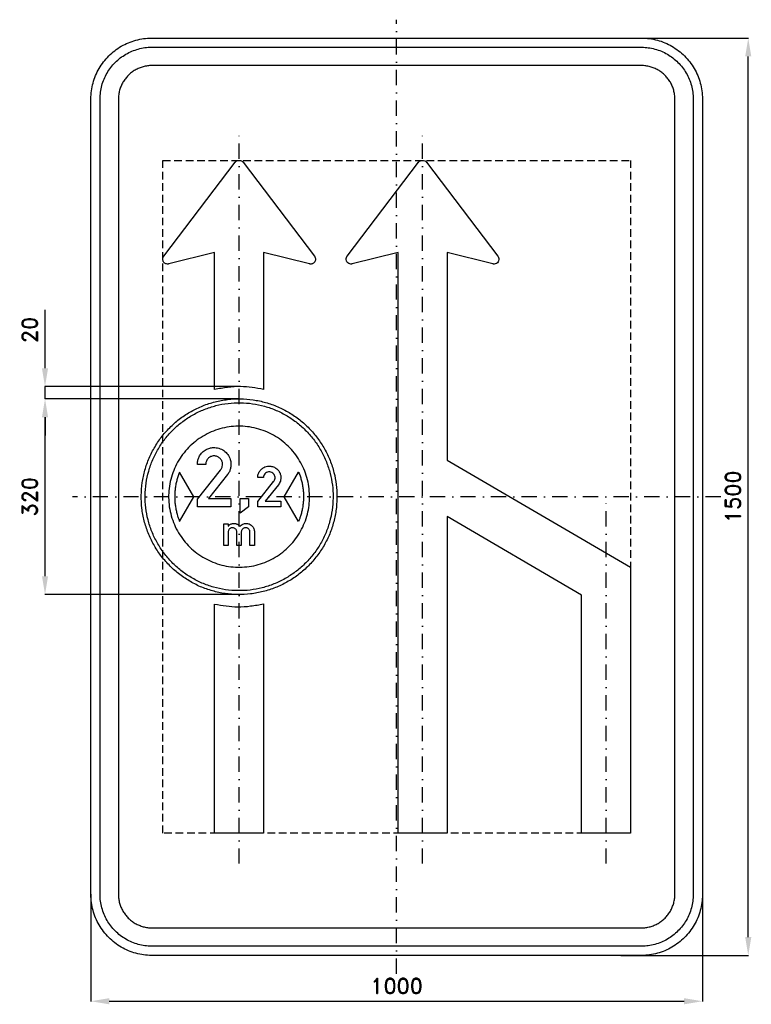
# Model space of a CAD drawing. Header units: millimetres. Extents: x -616 to 580, y -830 to 780.
import ezdxf

# ---------------------------------------------------------------- set-up
doc = ezdxf.new("R2010")
doc.units = ezdxf.units.MM
doc.header["$LTSCALE"] = 5
doc.linetypes.add('ČERCHOVANÁX2', pattern=[2, 1, -0.5, 0, -0.5])
doc.linetypes.add('ČÁRKOVANÁX2', pattern=[1.5, 1, -0.5])
doc.layers.add('Kóty', color=2, linetype='Continuous')
doc.layers.add('Značka', color=7, linetype='Continuous')
doc.styles.get("Standard").update_dxf_attribs({"font": 'romand.shx', "height": 25})
doc.dimstyles.get("Standard").update_dxf_attribs({"dimtxt": 25, "dimasz": 30, "dimexe": 0.18, "dimexo": 0.0625, "dimgap": 12.5, "dimtad": 1, "dimdec": 0, "dimzin": 0, "dimdsep": 46, "dimtxsty": 'Standard', "dimcen": 0.09, "dimadec": 0, "dimazin": 0, "dimtfac": 1, "dimtdec": 0, "dimtofl": 0, "dimtmove": 0, "dimatfit": 3, "dimfxl": 1, "dimtolj": 1, "dimtzin": 0, "dimarcsym": 0})

# ---------------------------------------------------------------- blocks, each defined once
blk = doc.blocks.new('*D0')
at = {"layer": 'Defpoints', "color": 0, "transparency": 16777216}
for p in [(-575, 160), (-258.5, 160), (-256.7, -160)]:
    blk.add_point(p, dxfattribs=at)
at = {"layer": 'Kóty', "color": 0, "lineweight": -2, "transparency": 16777216}
for p, q in [((-258.6, 160), (-575.2, 160)), ((-575, -130), (-575, 130)), ((-256.7, -160), (-575.2, -160))]:
    blk.add_line(p, q, dxfattribs=at)
at = {"layer": 'Kóty', "color": 0, "transparency": 16777216}
for points in [[(-580, 130), (-570, 130), (-575, 160)], [(-580, -130), (-570, -130), (-575, -160)]]:
    blk.add_solid(points, dxfattribs=at)
at = {"layer": 'Kóty', "color": 0, "transparency": 16777216, "insert": (-600, 0), "char_height": 25, "attachment_point": 5, "rotation": 90}
blk.add_mtext('\\A1;320', dxfattribs=at)
blk = doc.blocks.new('*D1')
at = {"layer": 'Defpoints', "color": 0, "transparency": 16777216}
for p in [(-575, 180), (-257.6, 180), (-258.5, 160)]:
    blk.add_point(p, dxfattribs=at)
at = {"layer": 'Kóty', "color": 0, "lineweight": -2, "transparency": 16777216}
for p, q in [((-575, 210), (-575, 305.5)), ((-257.7, 180), (-575.2, 180)), ((-258.6, 160), (-575.2, 160)), ((-575, 130), (-575, 100))]:
    blk.add_line(p, q, dxfattribs=at)
at = {"layer": 'Kóty', "color": 0, "transparency": 16777216}
for points in [[(-580, 210), (-570, 210), (-575, 180)], [(-580, 130), (-570, 130), (-575, 160)]]:
    blk.add_solid(points, dxfattribs=at)
at = {"layer": 'Kóty', "color": 0, "transparency": 16777216, "insert": (-600, 272.7), "char_height": 25, "attachment_point": 5, "rotation": 90}
blk.add_mtext('\\A1;20', dxfattribs=at)
blk = doc.blocks.new('*D2')
at = {"layer": 'Defpoints', "color": 0, "transparency": 16777216}
for p in [(-500, -650), (500, -650), (500, -825)]:
    blk.add_point(p, dxfattribs=at)
at = {"layer": 'Kóty', "color": 0, "lineweight": -2, "transparency": 16777216}
for p, q in [((-500, -650.0625), (-500, -825.18)), ((500, -650.0625), (500, -825.18)), ((-470, -825), (470, -825))]:
    blk.add_line(p, q, dxfattribs=at)
at = {"layer": 'Kóty', "color": 0, "transparency": 16777216}
for points in [[(-470, -820), (-470, -830), (-500, -825)], [(470, -820), (470, -830), (500, -825)]]:
    blk.add_solid(points, dxfattribs=at)
at = {"layer": 'Kóty', "color": 0, "transparency": 16777216, "insert": (0, -800), "char_height": 25, "attachment_point": 5}
blk.add_mtext('\\A1;1000', dxfattribs=at)
blk = doc.blocks.new('*D3')
at = {"layer": 'Defpoints', "color": 0, "transparency": 16777216}
for p in [(400, 750), (575, 750), (366.7, -750)]:
    blk.add_point(p, dxfattribs=at)
at = {"layer": 'Kóty', "color": 0, "lineweight": -2, "transparency": 16777216}
for p, q in [((400.1, 750), (575.2, 750)), ((575, -720), (575, 720)), ((366.8, -750), (575.2, -750))]:
    blk.add_line(p, q, dxfattribs=at)
at = {"layer": 'Kóty', "color": 0, "transparency": 16777216}
for points in [[(570, 720), (580, 720), (575, 750)], [(570, -720), (580, -720), (575, -750)]]:
    blk.add_solid(points, dxfattribs=at)
at = {"layer": 'Kóty', "color": 0, "transparency": 16777216, "insert": (550, 0), "char_height": 25, "attachment_point": 5, "rotation": 90}
blk.add_mtext('\\A1;1500', dxfattribs=at)

msp = doc.modelspace()

# ---------------------------------------------------------------- linework, layer by layer
at = {"layer": 'Kóty'}
msp.add_lwpolyline([(-575, 160), (-575, 180)], dxfattribs=at)
at = {"layer": 'Značka', "color": 6, "linetype": 'ČERCHOVANÁX2', "ltscale": 5}
for points in [[(0, -780), (0, 780)], [(-257.6, -600), (-257.6, 600)], [(42.4, -600), (42.4, 600)], [(530, 0), (-530, 0)], [(342.4, -600), (342.4, 0)]]:
    msp.add_lwpolyline(points, dxfattribs=at)
at = {"layer": 'Značka', "color": 5}
for points in [[(-400, -750), (-400.4, -750), (-400.8, -750, -0.03218), (-413.7, -749.1, -0.035443), (-426.4, -746.5, -0.036267), (-438.7, -742.3, -0.03442), (-450.2, -736.5, -0.033722), (-461, -729.3, -0.034085), (-470.7, -720.7, -0.034209), (-479.3, -711, -0.034229), (-486.5, -700.2, -0.034044), (-492.3, -688.7, -0.033412), (-496.5, -676.4, -0.034127), (-499.1, -663.7, -0.036745), (-500, -650.8), (-500, -650.4), (-500, -650), (-500, 650), (-500, 650.4), (-500, 650.8, -0.03218), (-499.1, 663.7, -0.035441), (-496.5, 676.4, -0.03627), (-492.3, 688.7, -0.034417), (-486.5, 700.2, -0.033719), (-479.3, 711, -0.034078), (-470.7, 720.7, -0.034208), (-461, 729.3, -0.034227), (-450.2, 736.5, -0.034051), (-438.7, 742.3, -0.033416), (-426.4, 746.5, -0.034129), (-413.7, 749.1, -0.036746), (-400.8, 750), (-400.4, 750), (-400, 750), (400, 750), (400.4, 750), (400.8, 750, -0.032179), (413.7, 749.1, -0.035451), (426.4, 746.5, -0.036282), (438.7, 742.3, -0.034425), (450.2, 736.5, -0.033731), (461, 729.3, -0.034081), (470.7, 720.7, -0.034214), (479.3, 711, -0.034229), (486.5, 700.2, -0.034034), (492.3, 688.6, -0.033411), (496.5, 676.4, -0.034122), (499.1, 663.7, -0.036741), (500, 650.8), (500, 650.4), (500, 650), (500, -650), (500, -650.4), (500, -650.8, -0.032179), (499.1, -663.7, -0.035442), (496.5, -676.4, -0.036264), (492.3, -688.7, -0.034415), (486.5, -700.2, -0.033719), (479.3, -711, -0.034086), (470.7, -720.7, -0.034205), (461, -729.3, -0.03423), (450.2, -736.5, -0.034046), (438.7, -742.3, -0.033413), (426.4, -746.5, -0.034127), (413.7, -749.1, -0.036745), (400.8, -750), (400.4, -750), (400, -750), (-400, -750)], [(-400, -735), (-400.3, -735), (-400.7, -735, -0.03218), (-411.6, -734.2, -0.035443), (-422.4, -732, -0.036267), (-432.9, -728.5, -0.03442), (-442.7, -723.5, -0.033721), (-451.9, -717.4, -0.034085), (-460.1, -710.1, -0.034209), (-467.4, -701.9, -0.034229), (-473.5, -692.7, -0.034045), (-478.4, -682.9, -0.033412), (-482, -672.4, -0.034127), (-484.3, -661.6, -0.036745), (-485, -650.7), (-485, -650.3), (-485, -650), (-485, 650), (-485, 650.3), (-485, 650.7, -0.032181), (-484.2, 661.6, -0.035444), (-482, 672.4, -0.036267), (-478.5, 682.9, -0.034419), (-473.5, 692.7, -0.033711), (-467.4, 701.9, -0.034078), (-460.1, 710.1, -0.034195), (-451.9, 717.4, -0.034219), (-442.7, 723.5, -0.034051), (-432.9, 728.4, -0.033409), (-422.4, 732, -0.034121), (-411.6, 734.3, -0.036745), (-400.7, 735), (-400.3, 735), (-400, 735), (400, 735), (400.3, 735), (400.7, 735, -0.032174), (411.6, 734.2, -0.03544), (422.4, 732, -0.036261), (432.9, 728.5, -0.03443), (442.7, 723.5, -0.033731), (451.9, 717.4, -0.03408), (460.1, 710.1, -0.034212), (467.4, 701.9, -0.03423), (473.5, 692.7, -0.034037), (478.4, 682.9, -0.033418), (482, 672.4, -0.034127), (484.3, 661.6, -0.036751), (485, 650.7), (485, 650.3), (485, 650), (485, -650), (485, -650.3), (485, -650.7, -0.032185), (484.2, -661.6, -0.03545), (482, -672.4, -0.036271), (478.5, -682.9, -0.034419), (473.5, -692.7, -0.033715), (467.4, -701.9, -0.034083), (460.1, -710.1, -0.034209), (451.9, -717.4, -0.034231), (442.7, -723.5, -0.034042), (432.9, -728.4, -0.033411), (422.4, -732, -0.034127), (411.6, -734.3, -0.036745), (400.7, -735), (400.3, -735), (400, -735), (-400, -735)], [(-400, -705), (400, -705), (400.2, -705), (400.4, -705, 0.03218), (407.5, -704.5, 0.035442), (414.5, -703.1, 0.036265), (421.3, -700.8, 0.034422), (427.6, -697.6, 0.033717), (433.6, -693.6, 0.034088), (438.9, -688.9, 0.034212), (443.6, -683.6, 0.034229), (447.6, -677.6, 0.034042), (450.7, -671.3, 0.033412), (453.1, -664.5, 0.034125), (454.5, -657.5, 0.036743), (455, -650.4), (455, -650.2), (455, -650), (455, 650), (455, 650.2), (455, 650.4, 0.032187), (454.5, 657.5, 0.035442), (453.1, 664.5, 0.036278), (450.8, 671.3, 0.034421), (447.6, 677.6, 0.033718), (443.6, 683.5, 0.034078), (438.9, 688.9, 0.034199), (433.6, 693.6, 0.034236), (427.6, 697.6, 0.03403), (421.3, 700.8, 0.033395), (414.5, 703, 0.034109), (407.5, 704.5, 0.036744), (400.4, 705), (400.2, 705), (400, 705), (-400, 705), (-400.2, 705), (-400.4, 705, 0.032171), (-407.5, 704.5, 0.035429), (-414.5, 703, 0.036266), (-421.3, 700.8, 0.034431), (-427.6, 697.6, 0.033735), (-433.6, 693.6, 0.034079), (-438.9, 688.9, 0.034224), (-443.6, 683.5, 0.034235), (-447.6, 677.6, 0.03404), (-450.7, 671.3, 0.033409), (-453.1, 664.5, 0.034125), (-454.5, 657.5, 0.036745), (-455, 650.4), (-455, 650.2), (-455, 650), (-455, -650), (-455, -650.2), (-455, -650.4, 0.03218), (-454.5, -657.5, 0.035443), (-453.1, -664.5, 0.036267), (-450.8, -671.3, 0.034421), (-447.6, -677.6, 0.033721), (-443.6, -683.6, 0.034084), (-438.9, -688.9, 0.034208), (-433.6, -693.6, 0.03423), (-427.6, -697.6, 0.034044), (-421.3, -700.7, 0.033412), (-414.5, -703.1, 0.034127), (-407.5, -704.5, 0.036745), (-400.4, -705), (-400.2, -705), (-400, -705)], [(-297.6, 175.4), (-297.6, 375.2), (-297.6, 399.2), (-372.6, 380.7), (-373, 380.6), (-373.3, 380.5), (-374.9, 380.4), (-376.5, 380.7, -0.065465), (-378.3, 381.4, -0.065421), (-379.9, 382.5, -0.065363), (-381.2, 384, -0.065228), (-382, 385.8, -0.064844), (-382.5, 387.7, -0.063649), (-382.4, 389.7, -0.052672), (-382, 391.2, -0.057456), (-381.3, 392.6), (-381.1, 392.9), (-380.9, 393.3), (-264, 546.8), (-263.7, 547.1), (-263.5, 547.4), (-262.4, 548.4), (-261.2, 549.2, -0.061119), (-259.4, 549.8, -0.061407), (-257.6, 550, -0.06103), (-255.8, 549.8, -0.059467), (-254, 549.2), (-252.8, 548.4), (-251.7, 547.4), (-251.5, 547.1), (-251.2, 546.8), (-134.3, 393.3), (-134.1, 392.9), (-133.9, 392.6, -0.052516), (-133.2, 391.2, -0.052637), (-132.8, 389.7, -0.065486), (-132.7, 387.7, -0.065449), (-133.2, 385.8, -0.065348), (-134, 384, -0.065217), (-135.3, 382.5, -0.064869), (-136.9, 381.4, -0.063696), (-138.7, 380.7, -0.052701), (-140.3, 380.4, -0.05745), (-141.9, 380.5), (-142.2, 380.6), (-142.6, 380.7), (-217.6, 399.2), (-217.6, 375.2), (-217.6, 175.5, 0.009798), (-236.4, 178.5, 0.029937), (-255.2, 180, 0.033668), (-276.4, 178.7, 0.010996), (-297.6, 175.4)], [(82.4, 60), (382.4, -115), (382.4, -550), (302.4, -550), (302.4, -161), (82.4, -32.6), (82.4, -550), (2.4, -550), (2.4, 375.2), (2.4, 399.2), (-72.6, 380.7), (-73, 380.6), (-73.3, 380.5), (-74.9, 380.4), (-76.5, 380.7), (-78.3, 381.4), (-79.9, 382.5), (-81.2, 384), (-82, 385.8), (-82.5, 387.7), (-82.4, 389.7), (-82, 391.2), (-81.3, 392.6), (-81.1, 392.9), (-80.9, 393.3), (36, 546.8), (36.3, 547.1), (36.5, 547.4), (37.6, 548.4), (38.8, 549.2), (40.6, 549.8), (42.4, 550, -0.06102), (44.2, 549.8), (45.9, 549.2), (47.2, 548.4), (48.3, 547.4), (48.5, 547.1), (48.8, 546.8), (165.6, 393.3), (165.9, 392.9), (166.1, 392.6), (166.8, 391.2), (167.2, 389.7), (167.3, 387.7), (166.8, 385.8), (166, 384), (164.7, 382.5), (163.1, 381.4), (161.3, 380.7), (159.7, 380.4, -0.057454), (158.1, 380.5), (157.7, 380.6), (157.4, 380.7), (82.4, 399.2), (82.4, 375.2), (82.4, 60)], [(-97.6, 0), (-97.6, -1), (-97.6, -2.1, -0.032167), (-99.2, -23, -0.035724), (-103.6, -43.4, -0.036665), (-110.5, -63.2, -0.034754), (-120.1, -81.8, -0.034041), (-131.9, -99.1, -0.034453), (-146, -114.6, -0.034558), (-161.8, -128.3, -0.034425), (-179.4, -139.6, -0.034389), (-198.3, -148.7, -0.034419), (-218.2, -155.1, -0.034423), (-238.8, -159, -0.034419), (-259.7, -160, -0.03442), (-280.6, -158.4, -0.034415), (-301, -154, -0.034416), (-320.8, -147.1, -0.034419), (-339.4, -137.5, -0.034419), (-356.7, -125.7, -0.034414), (-372.2, -111.6, -0.034419), (-385.9, -95.8, -0.034418), (-397.2, -78.2, -0.034418), (-406.3, -59.3, -0.034417), (-412.7, -39.4, -0.034417), (-416.6, -18.8, -0.034417), (-417.6, 2.1, -0.034416), (-416, 23, -0.034416), (-411.6, 43.4, -0.034416), (-404.7, 63.2, -0.034417), (-395.1, 81.8, -0.034415), (-383.3, 99.1, -0.034417), (-369.2, 114.6, -0.034413), (-353.4, 128.3, -0.034415), (-335.8, 139.6, -0.034417), (-316.9, 148.7, -0.034413), (-297, 155.1, -0.034414), (-276.4, 159, -0.034419), (-255.5, 160, -0.034417), (-234.6, 158.4, -0.034417), (-214.2, 154, -0.034416), (-194.4, 147.1, -0.034415), (-175.8, 137.5, -0.034422), (-158.5, 125.7, -0.034407), (-143, 111.6, -0.034413), (-129.3, 95.8, -0.034487), (-118, 78.2, -0.034418), (-108.9, 59.3, -0.034075), (-102.5, 39.4, -0.032789), (-98.7, 19.8, -0.034263), (-97.6, 0)], [(-325.8, -16.6), (-325.8, -3.8), (-288.2, 43.6, 0.004071), (-287.7, 44.3, 0.012139), (-287.1, 45, 0.08299), (-285.1, 49.3, 0.094408), (-284.7, 54, 0.092134), (-285.6, 58.2, 0.08404), (-288.1, 61.9, 0.098137), (-292.3, 65.3, 0.106051), (-297.5, 66.6, 0.106168), (-302.8, 66, 0.099954), (-307.4, 63.3, 0.083722), (-310.2, 59.9, 0.091648), (-311.8, 55.9, 0.026146), (-312, 54.4, 0.008682), (-312.1, 52.9), (-325.8, 52.9, -0.003377), (-325.8, 54.2, -0.010131), (-325.7, 55.5, -0.059422), (-324.6, 61.3, -0.058235), (-322.1, 66.7, -0.072151), (-317.6, 72.6, -0.072222), (-311.5, 77, -0.061479), (-305.7, 79.4, -0.059941), (-299.5, 80.3, -0.083063), (-290.6, 79.2, -0.087047), (-282.5, 75.3, -0.087765), (-276.1, 69.1, -0.087799), (-272.1, 61.1, -0.068484), (-270.9, 54.2, -0.062422), (-271.5, 47.3, -0.05069), (-273, 42.1, -0.061844), (-275.6, 37.5, -0.008353), (-276.1, 36.8, -0.002783), (-276.6, 36.1), (-307.9, -2.9), (-270.9, -2.9), (-270.9, -16.6), (-325.8, -16.6)], [(-227.1, -16.6), (-227.1, -7.8), (-201.2, 24.8, 0.004071), (-200.9, 25.2, 0.012139), (-200.5, 25.7, 0.08299), (-199.1, 28.7, 0.094408), (-198.8, 31.9, 0.092134), (-199.5, 34.8, 0.08404), (-201.1, 37.4, 0.098137), (-204.1, 39.7, 0.106051), (-207.6, 40.6, 0.106168), (-211.2, 40.2, 0.099954), (-214.4, 38.3, 0.083722), (-216.4, 36, 0.091648), (-217.5, 33.2, 0.026146), (-217.6, 32.2, 0.008682), (-217.7, 31.2), (-227.1, 31.2, -0.003377), (-227.1, 32.1, -0.010131), (-227, 33, -0.059422), (-226.3, 36.9, -0.058235), (-224.6, 40.7, -0.072151), (-221.4, 44.7, -0.072222), (-217.3, 47.7, -0.061479), (-213.3, 49.4, -0.059941), (-209, 50, -0.083063), (-202.9, 49.3, -0.087047), (-197.3, 46.6, -0.087765), (-192.9, 42.3, -0.087799), (-190.2, 36.8, -0.068484), (-189.3, 32.1, -0.062422), (-189.7, 27.3, -0.05069), (-190.8, 23.8, -0.061844), (-192.6, 20.6, -0.008353), (-192.9, 20.1, -0.002783), (-193.3, 19.6), (-214.8, -7.2), (-189.4, -7.2), (-189.4, -16.6), (-227.1, -16.6)], [(-354.9, -40.3), (-331.5, 0), (-354.9, 40.3), (-354.9, 40.3), (-355, 40.2), (-355.1, 39.9), (-355.2, 39.7), (-355.3, 39.4), (-355.4, 39, 0.008432), (-356.7, 35.8, 0.010125), (-357.8, 32.5, 0.00959), (-358.8, 29.2, 0.006814), (-359.6, 25.9, 0.006628), (-360.5, 22.6, 0.009052), (-361.2, 19.2, 0.009799), (-361.7, 15.8, 0.008881), (-362.2, 12.4, 0.008862), (-362.6, 9, 0.009741), (-362.8, 5.5, 0.009043), (-362.9, 2.1, 0.00676), (-362.9, -1.4, 0.006759), (-362.8, -4.8, 0.009036), (-362.6, -8.3, 0.009751), (-362.3, -11.7, 0.008889), (-361.8, -15.1, 0.008889), (-361.3, -18.5, 0.00976), (-360.6, -21.9, 0.00904), (-359.8, -25.2, 0.006692), (-358.9, -28.6), (-358.1, -31.6, 0.007987), (-357.1, -34.5), (-356.3, -36.9), (-355.4, -39.2), (-355.1, -39.7), (-354.9, -40.3)], [(-160.3, -40.3), (-183.7, 0), (-160.3, 40.3), (-160.3, 40.3), (-160.2, 40.2), (-160.1, 39.9), (-160, 39.7), (-159.9, 39.4), (-159.8, 39, -0.00844), (-158.5, 35.8, -0.010117), (-157.4, 32.5, -0.009599), (-156.4, 29.2, -0.006818), (-155.6, 25.9, -0.006637), (-154.7, 22.6, -0.009043), (-154, 19.2, -0.009799), (-153.5, 15.8, -0.008886), (-153, 12.4, -0.008866), (-152.6, 9, -0.00975), (-152.4, 5.5, -0.009048), (-152.3, 2.1, -0.006756), (-152.3, -1.4, -0.00675), (-152.4, -4.8, -0.009041), (-152.6, -8.3, -0.009742), (-152.9, -11.7, -0.008884), (-153.4, -15.1, -0.008876), (-153.9, -18.5, -0.009756), (-154.6, -21.9, -0.009031), (-155.4, -25.2, -0.0067), (-156.3, -28.6, -0.005985), (-157.1, -31.6, -0.007982), (-158.1, -34.5, -0.007199), (-158.9, -36.9, -0.007216), (-159.8, -39.2), (-160.1, -39.7), (-160.3, -40.3)], [(-282.6, -79.7), (-282.6, -44.1), (-275.4, -44.1), (-275.4, -48.1, -0.003192), (-275, -47.7, -0.009567), (-274.6, -47.2, -0.0538), (-272.7, -45.6, -0.054629), (-270.4, -44.5, -0.049773), (-268.3, -43.9, -0.049909), (-266.1, -43.7, -0.044596), (-264.1, -43.8, -0.045347), (-262.2, -44.3, -0.041532), (-260.4, -45.1, -0.034771), (-258.8, -46.2, -0.023454), (-257.9, -46.9, -0.033511), (-257.1, -47.7, -0.015001), (-256.7, -48.1), (-256.3, -48.6, -0.003807), (-255.9, -48.1, -0.011411), (-255.5, -47.6, -0.072056), (-252.8, -45.5, -0.066461), (-249.7, -44.2, -0.035519), (-247.9, -43.8, -0.035837), (-246.1, -43.7, -0.050519), (-243.6, -43.9, -0.049652), (-241.1, -44.6, -0.068284), (-238, -46.3, -0.073295), (-235.5, -48.7, -0.056851), (-234, -51.1, -0.048832), (-233.1, -53.7, -0.019163), (-232.8, -54.6, -0.025008), (-232.7, -55.6, -0.009364), (-232.6, -56), (-232.6, -56.5), (-232.6, -79.7), (-239.8, -79.7), (-239.8, -57.9), (-239.8, -57.6), (-239.8, -57.4, 0.050214), (-240, -56, 0.050892), (-240.5, -54.8, 0.067722), (-241.5, -53.3, 0.066947), (-242.8, -52.1, 0.073523), (-244.6, -51.1, 0.074318), (-246.6, -50.8, 0.080744), (-248.8, -51, 0.08067), (-250.8, -51.9, 0.070504), (-252.2, -53.1, 0.07539), (-253.2, -54.6, 0.050747), (-253.7, -55.9, 0.032977), (-254, -57.2), (-254, -57.4), (-254, -57.6), (-254, -79.7), (-261.2, -79.7), (-261.2, -57.8), (-261.2, -57.5, 0.009724), (-261.2, -57.2, 0.073755), (-261.6, -55.4, 0.069017), (-262.5, -53.8, 0.074723), (-263.9, -52.3, 0.073776), (-265.6, -51.3, 0.089058), (-268.1, -50.8, 0.093654), (-270.6, -51.1, 0.073311), (-272.3, -51.9, 0.071137), (-273.7, -53.2, 0.077006), (-274.8, -54.9, 0.077985), (-275.4, -57, 0.008047), (-275.4, -57.2), (-275.4, -57.5), (-275.4, -79.7), (-282.6, -79.7)], [(-297.6, -175.5, 0.009804), (-278.8, -178.5, 0.02994), (-260, -180, 0.033665), (-238.8, -178.7, 0.010996), (-217.6, -175.4), (-217.6, -550), (-297.6, -550), (-297.6, -175.5)]]:
    msp.add_lwpolyline(points, format="xyb", dxfattribs=at)
at = {"layer": 'Značka', "color": 6, "linetype": 'ČÁRKOVANÁX2', "ltscale": 2.5}
msp.add_lwpolyline([(-382.4, -550), (-382.4, 550), (382.4, 550), (382.4, -550), (-382.4, -550)], dxfattribs=at)
at = {"layer": 'Značka', "color": 1}
for points in [[(-104, 0), (-104, -1), (-104, -2, -0.032167), (-105.5, -22, -0.035725), (-109.8, -41.7, -0.036666), (-116.4, -60.7, -0.034753), (-125.6, -78.5, -0.034039), (-136.9, -95.1, -0.034455), (-150.4, -110, -0.034559), (-165.7, -123.1, -0.034428), (-182.5, -134, -0.034388), (-200.7, -142.7, -0.034416), (-219.8, -148.9, -0.034423), (-239.5, -152.6, -0.034417), (-259.6, -153.6, -0.034413), (-279.7, -152.1, -0.034415), (-299.3, -147.8, -0.034416), (-318.3, -141.2, -0.034418), (-336.1, -132, -0.034414), (-352.7, -120.7, -0.034419), (-367.6, -107.2, -0.034417), (-380.7, -91.9, -0.034416), (-391.6, -75.1, -0.034416), (-400.3, -56.9, -0.034416), (-406.5, -37.8, -0.034417), (-410.2, -18.1, -0.034417), (-411.2, 2, -0.034417), (-409.7, 22, -0.034417), (-405.4, 41.7, -0.034417), (-398.8, 60.7, -0.034416), (-389.6, 78.5, -0.034417), (-378.3, 95.1, -0.034415), (-364.8, 110, -0.034414), (-349.5, 123.1, -0.034415), (-332.7, 134, -0.034415), (-314.5, 142.7, -0.034419), (-295.4, 148.9, -0.034421), (-275.7, 152.6, -0.034418), (-255.6, 153.6, -0.034416), (-235.6, 152.1, -0.034417), (-215.9, 147.8, -0.034416), (-196.9, 141.2, -0.034417), (-179.1, 132, -0.034417), (-162.5, 120.7, -0.034409), (-147.6, 107.2, -0.034414), (-134.5, 91.9, -0.034486), (-123.6, 75.1, -0.034419), (-114.9, 56.9, -0.034076), (-108.7, 37.8, -0.032792), (-105.1, 19, -0.034265), (-104, 0)], [(-142.4, 0), (-142.4, 0.8), (-142.4, 1.5, 0.032166), (-143.6, 16.5, 0.035724), (-146.7, 31.3, 0.036666), (-151.7, 45.5, 0.034754), (-158.6, 58.9, 0.034041), (-167.1, 71.3, 0.034453), (-177.2, 82.5, 0.034561), (-188.6, 92.3, 0.034429), (-201.3, 100.5, 0.034391), (-214.9, 107, 0.034422), (-229.2, 111.7, 0.034423), (-244.1, 114.5, 0.034418), (-259.1, 115.2, 0.034417), (-274.1, 114.1, 0.034417), (-288.9, 110.9, 0.034419), (-303.1, 105.9, 0.034422), (-316.5, 99, 0.034418), (-329, 90.5, 0.034421), (-340.1, 80.4, 0.034418), (-349.9, 69, 0.034418), (-358.1, 56.3, 0.034417), (-364.6, 42.7, 0.034417), (-369.3, 28.4, 0.034417), (-372.1, 13.5, 0.034418), (-372.8, -1.5, 0.034417), (-371.7, -16.5, 0.034415), (-368.5, -31.3, 0.034415), (-363.5, -45.5, 0.034419), (-356.6, -58.9, 0.034416), (-348.1, -71.4, 0.034414), (-338, -82.5, 0.034416), (-326.6, -92.3, 0.034416), (-313.9, -100.5, 0.034416), (-300.3, -107, 0.034422), (-286, -111.7, 0.034416), (-271.1, -114.5, 0.034415), (-256.1, -115.2, 0.034417), (-241.1, -114.1, 0.034425), (-226.3, -110.9, 0.034415), (-212.1, -105.9, 0.034416), (-198.7, -99, 0.03442), (-186.3, -90.5, 0.034407), (-175.1, -80.4, 0.034412), (-165.3, -69, 0.034484), (-157.1, -56.3, 0.034414), (-150.6, -42.7, 0.034076), (-145.9, -28.4, 0.03279), (-143.2, -14.3, 0.034265), (-142.4, 0)]]:
    msp.add_lwpolyline(points, format="xyb", dxfattribs=at)
at = {"layer": 'Značka', "color": 5}
msp.add_lwpolyline([(-255.9, -27), (-255.9, -2.8), (-242.1, -2.8), (-242.1, -16.6), (-255.9, -27)], dxfattribs=at)

# ---------------------------------------------------------------- dimensions: what is measured, and where the dimension line sits
at = {"layer": 'Kóty'}
for base, p1, p2, picture, middle in [((575, 750), (366.7, -750), (400, 750), '*D3', (550, 0)), ((-575, 180), (-258.5, 160), (-257.6, 180), '*D1', (-600, 272.7)), ((-575, 160), (-256.7, -160), (-258.5, 160), '*D0', (-600, 0))]:
    dim = msp.add_linear_dim(base=base, p1=p1, p2=p2, angle=90, dimstyle='Standard', dxfattribs=at)
    dim.commit()
    dim.dimension.update_dxf_attribs({"geometry": picture, "text_midpoint": middle})
dim = msp.add_linear_dim(base=(500, -825), p1=(-500, -650), p2=(500, -650), dimstyle='Standard', dxfattribs=at)
dim.commit()
dim.dimension.update_dxf_attribs({"geometry": '*D2', "text_midpoint": (0, -800)})

doc.saveas('drawing.dxf')
